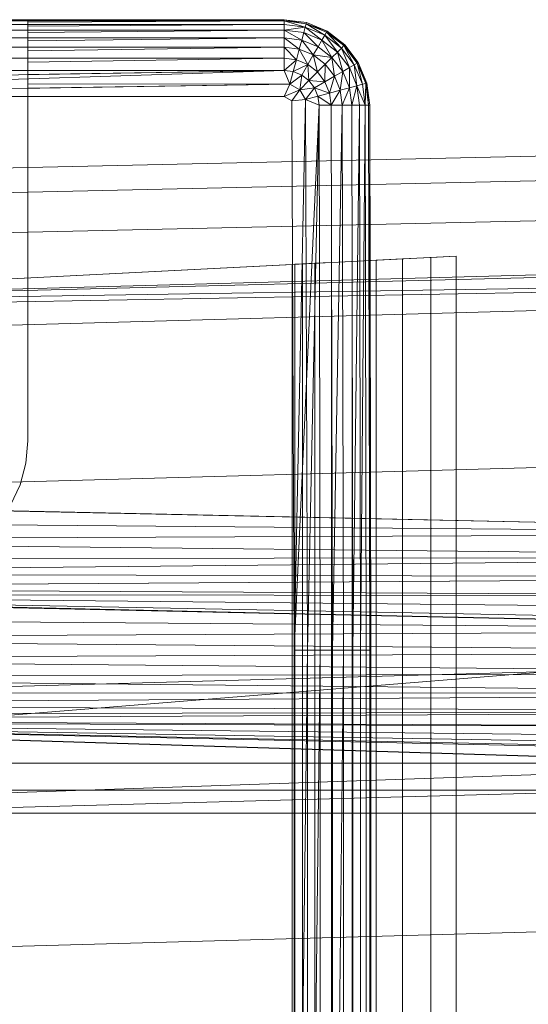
# Model space of a CAD drawing. Header units: metres. Extents: x 397.7 to 427.5, y 12.5 to 28.4.
# Tile 51 of 79: x 407.6576 to 407.7447, y 26.3455 to 26.5142. Entities that reach past the tile are written whole.
import ezdxf

# ---------------------------------------------------------------- set-up
doc = ezdxf.new("R2010")
doc.units = ezdxf.units.M
doc.layers.add('A-DETL-____-MBND', color=7, linetype='Continuous', lineweight=18)

# ---------------------------------------------------------------- blocks, each defined once
blk = doc.blocks.new('Family - Inodor P4-153813-07_CLI_AIGUA_P4')
at = {"layer": 'A-DETL-____-MBND', "color": 253, "true_color": 0xaaaaaa}
for p, q in [((0.01521, 0.40291), (0.15024, 0.40291)), ((0.01521, 0.40291), (0.15024, 0.40291)), ((0.01521, 0.40291), (0.15024, 0.40291)), ((0.15024, 0.40291), (0.01521, 0.40291)), ((0.15024, 0.40271), (0.01521, 0.40271)), ((0.15024, 0.40211), (0.01521, 0.40211)), ((0.10628, 0.4029), (0.04768, 0.4029)), ((0.10628, 0.40284), (0.15024, 0.40291)), ((0.15024, 0.40291), (0.10628, 0.40284)), ((0.10628, 0.40284), (0.10628, 0.4029)), ((0.10628, 0.40284), (0.10628, 0.40271)), ((0.15024, 0.40271), (0.10628, 0.40271)), ((0.10628, 0.40271), (0.15024, 0.40271)), ((0.10628, 0.40271), (0.10628, 0.40251)), ((0.15024, 0.40271), (0.10628, 0.40251)), ((0.15024, 0.40271), (0.10628, 0.40251)), ((0.10628, 0.40251), (0.10628, 0.40211)), ((0.15024, 0.40211), (0.10628, 0.40211)), ((0.10628, 0.40211), (0.15024, 0.40211)), ((0.10628, 0.40211), (0.10628, 0.40179)), ((0.15024, 0.40211), (0.10628, 0.40179)), ((0.15024, 0.40211), (0.10628, 0.40179)), ((0.10628, 0.40179), (0.10628, 0.40114)), ((0.15024, 0.40291), (0.15024, 0.40271)), ((0.15024, 0.40291), (0.15403, 0.40241)), ((0.15024, 0.40291), (0.15403, 0.40241)), ((0.15024, 0.40291), (0.15403, 0.40241)), ((0.15024, 0.40291), (0.15024, 0.40271)), ((0.15398, 0.40221), (0.15024, 0.40291)), ((0.15024, 0.40271), (0.15024, 0.40291)), ((0.15403, 0.40241), (0.15024, 0.40291)), ((0.15398, 0.40221), (0.15024, 0.40291)), ((0.15398, 0.40221), (0.15024, 0.40271)), ((0.15024, 0.40271), (0.15024, 0.40211)), ((0.15398, 0.40221), (0.15024, 0.40271)), ((0.15398, 0.40221), (0.15024, 0.40271)), ((0.15382, 0.40164), (0.15024, 0.40271)), ((0.15024, 0.40271), (0.15024, 0.40211)), ((0.15382, 0.40164), (0.15024, 0.40271)), ((0.15024, 0.40211), (0.15024, 0.40271)), ((0.15382, 0.40164), (0.15024, 0.40211)), ((0.15024, 0.40114), (0.15024, 0.40211)), ((0.15382, 0.40164), (0.15024, 0.40211)), ((0.15382, 0.40164), (0.15024, 0.40211)), ((0.15024, 0.40114), (0.15024, 0.40211)), ((0.15024, 0.40211), (0.15024, 0.40114)), ((0.15382, 0.40164), (0.15024, 0.40114)), ((0.15024, 0.40114), (0.15382, 0.40164)), ((0.15382, 0.40164), (0.15357, 0.4007)), ((0.15357, 0.4007), (0.15382, 0.40164)), ((0.15357, 0.4007), (0.15382, 0.40164)), ((0.15398, 0.40221), (0.15382, 0.40164)), ((0.15398, 0.40221), (0.15382, 0.40164)), ((0.15382, 0.40164), (0.15398, 0.40221)), ((0.15716, 0.40025), (0.15382, 0.40164)), ((0.15716, 0.40025), (0.15382, 0.40164)), ((0.15668, 0.39941), (0.15382, 0.40164)), ((0.15716, 0.40025), (0.15382, 0.40164)), ((0.15668, 0.39941), (0.15382, 0.40164)), ((0.15403, 0.40241), (0.15398, 0.40221)), ((0.15403, 0.40241), (0.15398, 0.40221)), ((0.15398, 0.40221), (0.15403, 0.40241)), ((0.15746, 0.40077), (0.15398, 0.40221)), ((0.15756, 0.40094), (0.15398, 0.40221)), ((0.15716, 0.40025), (0.15398, 0.40221)), ((0.15756, 0.40094), (0.15398, 0.40221)), ((0.15746, 0.40077), (0.15398, 0.40221)), ((0.15746, 0.40077), (0.15398, 0.40221)), ((0.15716, 0.40025), (0.15398, 0.40221)), ((0.15403, 0.40241), (0.15756, 0.40094)), ((0.15403, 0.40241), (0.15756, 0.40094)), ((0.15403, 0.40241), (0.15756, 0.40094)), ((0.15756, 0.40094), (0.15403, 0.40241)), ((0.15024, 0.40114), (0.01521, 0.40114)), ((0.15024, 0.40114), (0.10628, 0.40114)), ((0.10628, 0.40114), (0.15024, 0.40114)), ((0.10628, 0.40114), (0.10628, 0.40071)), ((0.15024, 0.40114), (0.10628, 0.40071)), ((0.15024, 0.40114), (0.10628, 0.40071)), ((0.10628, 0.40071), (0.10628, 0.39982)), ((0.15357, 0.4007), (0.15024, 0.40114)), ((0.15024, 0.40114), (0.15024, 0.39982)), ((0.15357, 0.4007), (0.15024, 0.40114)), ((0.15357, 0.4007), (0.15024, 0.40114)), ((0.15323, 0.39942), (0.15024, 0.40114)), ((0.15024, 0.40114), (0.15024, 0.39982)), ((0.15323, 0.39942), (0.15024, 0.40114)), ((0.15024, 0.39982), (0.15024, 0.40114)), ((0.15357, 0.4007), (0.15323, 0.39942)), ((0.15357, 0.4007), (0.15323, 0.39942)), ((0.15323, 0.39942), (0.15357, 0.4007)), ((0.15668, 0.39941), (0.15357, 0.4007)), ((0.15668, 0.39941), (0.15357, 0.4007)), ((0.15602, 0.39827), (0.15357, 0.4007)), ((0.15668, 0.39941), (0.15357, 0.4007)), ((0.15602, 0.39827), (0.15357, 0.4007)), ((0.15716, 0.40025), (0.15668, 0.39941)), ((0.15716, 0.40025), (0.15668, 0.39941)), ((0.15668, 0.39941), (0.15716, 0.40025)), ((0.15746, 0.40077), (0.15716, 0.40025)), ((0.15746, 0.40077), (0.15716, 0.40025)), ((0.15716, 0.40025), (0.15746, 0.40077)), ((0.16003, 0.39805), (0.15716, 0.40025)), ((0.16003, 0.39805), (0.15716, 0.40025)), ((0.15935, 0.39736), (0.15716, 0.40025)), ((0.16003, 0.39805), (0.15716, 0.40025)), ((0.15935, 0.39736), (0.15716, 0.40025)), ((0.15756, 0.40094), (0.15746, 0.40077)), ((0.15756, 0.40094), (0.15746, 0.40077)), ((0.15746, 0.40077), (0.15756, 0.40094)), ((0.16045, 0.39847), (0.15746, 0.40077)), ((0.1606, 0.39862), (0.15746, 0.40077)), ((0.16003, 0.39805), (0.15746, 0.40077)), ((0.1606, 0.39862), (0.15746, 0.40077)), ((0.16045, 0.39847), (0.15746, 0.40077)), ((0.16045, 0.39847), (0.15746, 0.40077)), ((0.16003, 0.39805), (0.15746, 0.40077)), ((0.15756, 0.40094), (0.1606, 0.39862)), ((0.15756, 0.40094), (0.1606, 0.39862)), ((0.15756, 0.40094), (0.1606, 0.39862)), ((0.1606, 0.39862), (0.15756, 0.40094)), ((0.15024, 0.39982), (0.01521, 0.39982)), ((0.15024, 0.39819), (0.01521, 0.39819)), ((0.15024, 0.39982), (0.10628, 0.39982)), ((0.10628, 0.39982), (0.15024, 0.39982)), ((0.10628, 0.39982), (0.10628, 0.39929)), ((0.15024, 0.39982), (0.10628, 0.39929)), ((0.15024, 0.39982), (0.10628, 0.39929)), ((0.10628, 0.39929), (0.10628, 0.39819)), ((0.15024, 0.39819), (0.10628, 0.39819)), ((0.10628, 0.39819), (0.15024, 0.39819)), ((0.10628, 0.39819), (0.10628, 0.39758)), ((0.15024, 0.39819), (0.10628, 0.39758)), ((0.15024, 0.39819), (0.10628, 0.39758)), ((0.15323, 0.39942), (0.15024, 0.39982)), ((0.15024, 0.39982), (0.15024, 0.39819)), ((0.15323, 0.39942), (0.15024, 0.39982)), ((0.15323, 0.39942), (0.15024, 0.39982)), ((0.15281, 0.39785), (0.15024, 0.39982)), ((0.15024, 0.39982), (0.15024, 0.39819)), ((0.15281, 0.39785), (0.15024, 0.39982)), ((0.15024, 0.39819), (0.15024, 0.39982)), ((0.15281, 0.39785), (0.15024, 0.39819)), ((0.15024, 0.39819), (0.15024, 0.39631)), ((0.15281, 0.39785), (0.15024, 0.39819)), ((0.15281, 0.39785), (0.15024, 0.39819)), ((0.15232, 0.39603), (0.15024, 0.39819)), ((0.15024, 0.39819), (0.15024, 0.39631)), ((0.15232, 0.39603), (0.15024, 0.39819)), ((0.15024, 0.39631), (0.15024, 0.39819)), ((0.15323, 0.39942), (0.15281, 0.39785)), ((0.15323, 0.39942), (0.15281, 0.39785)), ((0.15281, 0.39785), (0.15323, 0.39942)), ((0.15602, 0.39827), (0.15323, 0.39942)), ((0.15602, 0.39827), (0.15323, 0.39942)), ((0.15602, 0.39827), (0.15323, 0.39942)), ((0.1552, 0.39686), (0.15323, 0.39942)), ((0.1552, 0.39686), (0.15323, 0.39942)), ((0.15602, 0.39827), (0.1552, 0.39686)), ((0.15602, 0.39827), (0.1552, 0.39686)), ((0.1552, 0.39686), (0.15602, 0.39827)), ((0.15668, 0.39941), (0.15602, 0.39827)), ((0.15668, 0.39941), (0.15602, 0.39827)), ((0.15602, 0.39827), (0.15668, 0.39941)), ((0.15841, 0.39643), (0.15602, 0.39827)), ((0.15841, 0.39643), (0.15602, 0.39827)), ((0.15841, 0.39643), (0.15602, 0.39827)), ((0.15935, 0.39736), (0.15668, 0.39941)), ((0.15935, 0.39736), (0.15668, 0.39941)), ((0.15841, 0.39643), (0.15668, 0.39941)), ((0.15935, 0.39736), (0.15668, 0.39941)), ((0.15841, 0.39643), (0.15668, 0.39941)), ((0.16045, 0.39847), (0.16003, 0.39805)), ((0.16045, 0.39847), (0.16003, 0.39805)), ((0.16003, 0.39805), (0.16045, 0.39847)), ((0.1606, 0.39862), (0.16045, 0.39847)), ((0.1606, 0.39862), (0.16045, 0.39847)), ((0.16045, 0.39847), (0.1606, 0.39862)), ((0.16275, 0.39548), (0.16045, 0.39847)), ((0.16275, 0.39548), (0.16045, 0.39847)), ((0.16223, 0.39518), (0.16045, 0.39847)), ((0.16275, 0.39548), (0.16045, 0.39847)), ((0.16223, 0.39518), (0.16045, 0.39847)), ((0.1606, 0.39862), (0.16292, 0.39558)), ((0.1606, 0.39862), (0.16292, 0.39558)), ((0.1606, 0.39862), (0.16292, 0.39558)), ((0.16275, 0.39548), (0.1606, 0.39862)), ((0.16292, 0.39558), (0.1606, 0.39862)), ((0.16275, 0.39548), (0.1606, 0.39862)), ((0.10628, 0.39758), (0.10628, 0.39631)), ((0.15281, 0.39785), (0.15232, 0.39603)), ((0.15281, 0.39785), (0.15232, 0.39603)), ((0.15232, 0.39603), (0.15281, 0.39785)), ((0.1552, 0.39686), (0.15281, 0.39785)), ((0.1552, 0.39686), (0.15281, 0.39785)), ((0.1552, 0.39686), (0.15281, 0.39785)), ((0.15426, 0.39523), (0.15281, 0.39785)), ((0.15426, 0.39523), (0.15281, 0.39785)), ((0.1552, 0.39686), (0.15426, 0.39523)), ((0.1552, 0.39686), (0.15426, 0.39523)), ((0.15426, 0.39523), (0.1552, 0.39686)), ((0.15726, 0.39528), (0.1552, 0.39686)), ((0.15841, 0.39643), (0.1552, 0.39686)), ((0.15841, 0.39643), (0.1552, 0.39686)), ((0.15726, 0.39528), (0.1552, 0.39686)), ((0.15726, 0.39528), (0.1552, 0.39686)), ((0.15593, 0.39395), (0.1552, 0.39686)), ((0.15593, 0.39395), (0.1552, 0.39686)), ((0.15935, 0.39736), (0.15841, 0.39643)), ((0.15935, 0.39736), (0.15841, 0.39643)), ((0.15841, 0.39643), (0.15935, 0.39736)), ((0.16003, 0.39805), (0.15935, 0.39736)), ((0.16003, 0.39805), (0.15935, 0.39736)), ((0.15935, 0.39736), (0.16003, 0.39805)), ((0.16139, 0.3947), (0.15935, 0.39736)), ((0.16139, 0.3947), (0.15935, 0.39736)), ((0.16025, 0.39404), (0.15935, 0.39736)), ((0.16139, 0.3947), (0.15935, 0.39736)), ((0.16025, 0.39404), (0.15935, 0.39736)), ((0.16223, 0.39518), (0.16003, 0.39805)), ((0.16223, 0.39518), (0.16003, 0.39805)), ((0.16139, 0.3947), (0.16003, 0.39805)), ((0.16223, 0.39518), (0.16003, 0.39805)), ((0.16139, 0.3947), (0.16003, 0.39805)), ((0.15024, 0.39631), (0.01521, 0.39631)), ((0.15024, 0.39631), (0.10628, 0.39631)), ((0.10628, 0.39631), (0.15024, 0.39631)), ((0.10628, 0.39631), (0.10628, 0.39563)), ((0.15024, 0.39631), (0.10628, 0.39563)), ((0.15024, 0.39631), (0.10628, 0.39563)), ((0.10628, 0.39563), (0.10628, 0.39423)), ((0.15232, 0.39603), (0.15024, 0.39631)), ((0.15024, 0.39423), (0.15024, 0.39631)), ((0.15232, 0.39603), (0.15024, 0.39631)), ((0.15232, 0.39603), (0.15024, 0.39631)), ((0.15024, 0.39423), (0.15024, 0.39631)), ((0.15024, 0.39631), (0.15024, 0.39423)), ((0.15232, 0.39603), (0.15024, 0.39423)), ((0.15024, 0.39423), (0.15232, 0.39603)), ((0.15178, 0.39402), (0.15232, 0.39603)), ((0.15178, 0.39402), (0.15232, 0.39603)), ((0.15178, 0.39402), (0.15232, 0.39603)), ((0.15426, 0.39523), (0.15178, 0.39402)), ((0.15178, 0.39402), (0.15426, 0.39523)), ((0.15426, 0.39523), (0.15232, 0.39603)), ((0.15426, 0.39523), (0.15232, 0.39603)), ((0.15426, 0.39523), (0.15232, 0.39603)), ((0.15426, 0.39523), (0.15322, 0.39343)), ((0.15322, 0.39343), (0.15426, 0.39523)), ((0.15322, 0.39343), (0.15426, 0.39523)), ((0.15593, 0.39395), (0.15426, 0.39523)), ((0.15593, 0.39395), (0.15426, 0.39523)), ((0.15593, 0.39395), (0.15426, 0.39523)), ((0.15446, 0.39248), (0.15426, 0.39523)), ((0.15446, 0.39248), (0.15426, 0.39523)), ((0.15726, 0.39528), (0.15593, 0.39395)), ((0.15726, 0.39528), (0.15593, 0.39395)), ((0.15593, 0.39395), (0.15726, 0.39528)), ((0.15721, 0.39228), (0.15726, 0.39528)), ((0.15721, 0.39228), (0.15726, 0.39528)), ((0.15841, 0.39643), (0.15726, 0.39528)), ((0.15841, 0.39643), (0.15726, 0.39528)), ((0.15726, 0.39528), (0.15841, 0.39643)), ((0.15884, 0.39322), (0.15726, 0.39528)), ((0.15884, 0.39322), (0.15726, 0.39528)), ((0.15884, 0.39322), (0.15726, 0.39528)), ((0.16025, 0.39404), (0.15841, 0.39643)), ((0.16025, 0.39404), (0.15841, 0.39643)), ((0.15884, 0.39322), (0.15841, 0.39643)), ((0.16025, 0.39404), (0.15841, 0.39643)), ((0.15884, 0.39322), (0.15841, 0.39643)), ((0.16223, 0.39518), (0.16139, 0.3947)), ((0.16223, 0.39518), (0.16139, 0.3947)), ((0.16139, 0.3947), (0.16223, 0.39518)), ((0.16275, 0.39548), (0.16223, 0.39518)), ((0.16275, 0.39548), (0.16223, 0.39518)), ((0.16223, 0.39518), (0.16275, 0.39548)), ((0.16362, 0.39184), (0.16223, 0.39518)), ((0.16362, 0.39184), (0.16223, 0.39518)), ((0.16268, 0.39159), (0.16223, 0.39518)), ((0.16362, 0.39184), (0.16223, 0.39518)), ((0.16268, 0.39159), (0.16223, 0.39518)), ((0.16292, 0.39558), (0.16275, 0.39548)), ((0.16292, 0.39558), (0.16275, 0.39548)), ((0.16275, 0.39548), (0.16292, 0.39558)), ((0.16419, 0.392), (0.16275, 0.39548)), ((0.16419, 0.392), (0.16275, 0.39548)), ((0.16362, 0.39184), (0.16275, 0.39548)), ((0.16419, 0.392), (0.16275, 0.39548)), ((0.16362, 0.39184), (0.16275, 0.39548)), ((0.16292, 0.39558), (0.16439, 0.39205)), ((0.16292, 0.39558), (0.16439, 0.39205)), ((0.16292, 0.39558), (0.16439, 0.39205)), ((0.16419, 0.392), (0.16292, 0.39558)), ((0.16439, 0.39205), (0.16292, 0.39558)), ((0.16419, 0.392), (0.16292, 0.39558)), ((0.15024, 0.39423), (0.01521, 0.39423)), ((0.15024, 0.39423), (0.01521, 0.39201)), ((0.15024, 0.39423), (0.01521, 0.38973)), ((0.15024, 0.39423), (0.10628, 0.39423)), ((0.10628, 0.39423), (0.15024, 0.39423)), ((0.10628, 0.39423), (0.10628, 0.3935)), ((0.15024, 0.39423), (0.10628, 0.3935)), ((0.15024, 0.39423), (0.10628, 0.3935)), ((0.10628, 0.3935), (0.10628, 0.39192)), ((0.15178, 0.39402), (0.15024, 0.39423)), ((0.15121, 0.39188), (0.15024, 0.39423)), ((0.15178, 0.39402), (0.15024, 0.39423)), ((0.15178, 0.39402), (0.15024, 0.39423)), ((0.15121, 0.39188), (0.15024, 0.39423)), ((0.15024, 0.39423), (0.15121, 0.39188)), ((0.15178, 0.39402), (0.15121, 0.39188)), ((0.15178, 0.39402), (0.15121, 0.39188)), ((0.15121, 0.39188), (0.15178, 0.39402)), ((0.15322, 0.39343), (0.15121, 0.39188)), ((0.15322, 0.39343), (0.15121, 0.39188)), ((0.15121, 0.39188), (0.15322, 0.39343)), ((0.15322, 0.39343), (0.15178, 0.39402)), ((0.15322, 0.39343), (0.15178, 0.39402)), ((0.15322, 0.39343), (0.15178, 0.39402)), ((0.15289, 0.39091), (0.15322, 0.39343)), ((0.15289, 0.39091), (0.15322, 0.39343)), ((0.15289, 0.39091), (0.15322, 0.39343)), ((0.15446, 0.39248), (0.15322, 0.39343)), ((0.15446, 0.39248), (0.15322, 0.39343)), ((0.15446, 0.39248), (0.15322, 0.39343)), ((0.15593, 0.39395), (0.15446, 0.39248)), ((0.15593, 0.39395), (0.15446, 0.39248)), ((0.15446, 0.39248), (0.15593, 0.39395)), ((0.15721, 0.39228), (0.15593, 0.39395)), ((0.15721, 0.39228), (0.15593, 0.39395)), ((0.15721, 0.39228), (0.15593, 0.39395)), ((0.15884, 0.39322), (0.15721, 0.39228)), ((0.15884, 0.39322), (0.15721, 0.39228)), ((0.15721, 0.39228), (0.15884, 0.39322)), ((0.15801, 0.39034), (0.15884, 0.39322)), ((0.15801, 0.39034), (0.15884, 0.39322)), ((0.16025, 0.39404), (0.15884, 0.39322)), ((0.16025, 0.39404), (0.15884, 0.39322)), ((0.15884, 0.39322), (0.16025, 0.39404)), ((0.15983, 0.39083), (0.15884, 0.39322)), ((0.15983, 0.39083), (0.15884, 0.39322)), ((0.15983, 0.39083), (0.15884, 0.39322)), ((0.15983, 0.39083), (0.16025, 0.39404)), ((0.15983, 0.39083), (0.16025, 0.39404)), ((0.16139, 0.3947), (0.16025, 0.39404)), ((0.16139, 0.3947), (0.16025, 0.39404)), ((0.16025, 0.39404), (0.16139, 0.3947)), ((0.1614, 0.39125), (0.16025, 0.39404)), ((0.1614, 0.39125), (0.16025, 0.39404)), ((0.1614, 0.39125), (0.16025, 0.39404)), ((0.16268, 0.39159), (0.16139, 0.3947)), ((0.16268, 0.39159), (0.16139, 0.3947)), ((0.1614, 0.39125), (0.16139, 0.3947)), ((0.16268, 0.39159), (0.16139, 0.3947)), ((0.1614, 0.39125), (0.16139, 0.3947)), ((0.15121, 0.39188), (0.01521, 0.38973)), ((0.15121, 0.39188), (0.10628, 0.39192)), ((0.10628, 0.39192), (0.15121, 0.39188)), ((0.10628, 0.39192), (0.10628, 0.39117)), ((0.15121, 0.39188), (0.10628, 0.39117)), ((0.15121, 0.39188), (0.10628, 0.39117)), ((0.15024, 0.38973), (0.15121, 0.39188)), ((0.15121, 0.39188), (0.15024, 0.38973)), ((0.15024, 0.38973), (0.15121, 0.39188)), ((0.15289, 0.39091), (0.15121, 0.39188)), ((0.15289, 0.39091), (0.15121, 0.39188)), ((0.15446, 0.39248), (0.15289, 0.39091)), ((0.15446, 0.39248), (0.15289, 0.39091)), ((0.15289, 0.39091), (0.15446, 0.39248)), ((0.15541, 0.39124), (0.15446, 0.39248)), ((0.15721, 0.39228), (0.15446, 0.39248)), ((0.15721, 0.39228), (0.15446, 0.39248)), ((0.15541, 0.39124), (0.15446, 0.39248)), ((0.15541, 0.39124), (0.15446, 0.39248)), ((0.15721, 0.39228), (0.15541, 0.39124)), ((0.15721, 0.39228), (0.15541, 0.39124)), ((0.15541, 0.39124), (0.15721, 0.39228)), ((0.15801, 0.39034), (0.15721, 0.39228)), ((0.15801, 0.39034), (0.15721, 0.39228)), ((0.15801, 0.39034), (0.15721, 0.39228)), ((0.16268, 0.39159), (0.1614, 0.39125)), ((0.16268, 0.39159), (0.1614, 0.39125)), ((0.1614, 0.39125), (0.16268, 0.39159)), ((0.1618, 0.38826), (0.16268, 0.39159)), ((0.1618, 0.38826), (0.16268, 0.39159)), ((0.16362, 0.39184), (0.16268, 0.39159)), ((0.16362, 0.39184), (0.16268, 0.39159)), ((0.16268, 0.39159), (0.16362, 0.39184)), ((0.16268, 0.39159), (0.16312, 0.38826)), ((0.16409, 0.38826), (0.16268, 0.39159)), ((0.16312, 0.38826), (0.16268, 0.39159)), ((0.16409, 0.38826), (0.16268, 0.39159)), ((0.16312, 0.38826), (0.16268, 0.39159)), ((0.16419, 0.392), (0.16362, 0.39184)), ((0.16419, 0.392), (0.16362, 0.39184)), ((0.16362, 0.39184), (0.16419, 0.392)), ((0.16409, 0.38826), (0.16362, 0.39184)), ((0.16409, 0.38826), (0.16362, 0.39184)), ((0.16409, 0.38826), (0.16362, 0.39184)), ((0.16409, 0.38826), (0.16419, 0.392)), ((0.16409, 0.38826), (0.16419, 0.392)), ((0.16439, 0.39205), (0.16419, 0.392)), ((0.16439, 0.39205), (0.16419, 0.392)), ((0.16419, 0.392), (0.16439, 0.39205)), ((0.16469, 0.38826), (0.16419, 0.392)), ((0.16469, 0.38826), (0.16419, 0.392)), ((0.16469, 0.38826), (0.16419, 0.392)), ((0.16439, 0.39205), (0.16489, 0.38826)), ((0.16439, 0.39205), (0.16489, 0.38826)), ((0.16439, 0.39205), (0.16489, 0.38826)), ((0.16469, 0.38826), (0.16439, 0.39205)), ((0.16489, 0.38826), (0.16439, 0.39205)), ((0.16469, 0.38826), (0.16439, 0.39205)), ((0.10628, 0.39117), (0.10628, 0.38973)), ((0.15289, 0.39091), (0.15024, 0.38973)), ((0.15024, 0.38973), (0.15289, 0.39091)), ((0.15289, 0.39091), (0.15151, 0.38899)), ((0.15151, 0.38899), (0.15289, 0.39091)), ((0.15151, 0.38899), (0.15289, 0.39091)), ((0.15541, 0.39124), (0.15289, 0.39091)), ((0.15541, 0.39124), (0.15289, 0.39091)), ((0.15289, 0.39091), (0.15541, 0.39124)), ((0.15386, 0.38923), (0.15289, 0.39091)), ((0.15386, 0.38923), (0.15289, 0.39091)), ((0.15386, 0.38923), (0.15289, 0.39091)), ((0.15541, 0.39124), (0.15386, 0.38923)), ((0.15386, 0.38923), (0.15541, 0.39124)), ((0.15386, 0.38923), (0.15541, 0.39124)), ((0.156, 0.3898), (0.15386, 0.38923)), ((0.156, 0.3898), (0.15386, 0.38923)), ((0.15386, 0.38923), (0.156, 0.3898)), ((0.156, 0.3898), (0.15541, 0.39124)), ((0.15801, 0.39034), (0.15541, 0.39124)), ((0.15801, 0.39034), (0.15541, 0.39124)), ((0.156, 0.3898), (0.15541, 0.39124)), ((0.156, 0.3898), (0.15541, 0.39124)), ((0.15801, 0.39034), (0.156, 0.3898)), ((0.15801, 0.39034), (0.156, 0.3898)), ((0.156, 0.3898), (0.15801, 0.39034)), ((0.156, 0.3898), (0.15621, 0.38826)), ((0.15829, 0.38826), (0.156, 0.3898)), ((0.15621, 0.38826), (0.156, 0.3898)), ((0.15829, 0.38826), (0.156, 0.3898)), ((0.15621, 0.38826), (0.156, 0.3898)), ((0.15983, 0.39083), (0.15801, 0.39034)), ((0.15983, 0.39083), (0.15801, 0.39034)), ((0.15801, 0.39034), (0.15983, 0.39083)), ((0.15829, 0.38826), (0.15801, 0.39034)), ((0.15829, 0.38826), (0.15801, 0.39034)), ((0.15829, 0.38826), (0.15801, 0.39034)), ((0.15829, 0.38826), (0.15983, 0.39083)), ((0.15829, 0.38826), (0.15983, 0.39083)), ((0.1614, 0.39125), (0.15983, 0.39083)), ((0.1614, 0.39125), (0.15983, 0.39083)), ((0.15983, 0.39083), (0.1614, 0.39125)), ((0.16017, 0.38826), (0.15983, 0.39083)), ((0.16017, 0.38826), (0.15983, 0.39083)), ((0.16017, 0.38826), (0.15983, 0.39083)), ((0.16017, 0.38826), (0.1614, 0.39125)), ((0.16017, 0.38826), (0.1614, 0.39125)), ((0.1618, 0.38826), (0.1614, 0.39125)), ((0.1618, 0.38826), (0.1614, 0.39125)), ((0.1618, 0.38826), (0.1614, 0.39125)), ((0.15024, 0.38973), (0.01521, 0.38973)), ((0.15024, 0.38973), (0.10628, 0.38973)), ((0.10628, 0.38973), (0.15024, 0.38973)), ((0.10628, 0.38973), (0.10628, 0.38949)), ((0.10628, 0.38949), (0.10628, 0.35922)), ((0.15151, 0.38899), (0.15024, 0.38973)), ((0.15151, 0.38899), (0.15024, 0.38973)), ((0.15024, 0.38973), (0.15151, 0.38899)), ((0.15386, 0.38923), (0.15151, 0.38899)), ((0.15386, 0.38923), (0.15151, 0.38899)), ((0.15386, 0.38923), (0.15151, 0.38899)), ((0.15191, 0.29485), (0.15151, 0.38899)), ((0.15151, 0.38899), (0.15191, 0.29485)), ((0.15191, 0.29485), (0.15151, 0.38899)), ((0.15386, 0.38923), (0.15191, 0.29485)), ((0.15191, 0.29485), (0.15386, 0.38923)), ((0.15621, 0.38826), (0.15191, 0.29485)), ((0.15621, 0.38826), (0.15386, 0.38923)), ((0.15621, 0.38826), (0.15386, 0.38923)), ((0.15621, 0.38826), (0.15386, 0.38923)), ((0.15419, 0.29485), (0.15386, 0.38923)), ((0.15419, 0.29485), (0.15386, 0.38923)), ((0.15621, 0.38826), (0.15419, 0.29485)), ((0.15621, 0.38826), (0.15419, 0.29485)), ((0.15419, 0.29485), (0.15621, 0.38826)), ((0.15829, 0.38826), (0.15621, 0.38826)), ((0.15641, 0.29485), (0.15621, 0.38826)), ((0.15829, 0.38826), (0.15621, 0.38826)), ((0.15829, 0.38826), (0.15621, 0.38826)), ((0.15641, 0.29485), (0.15621, 0.38826)), ((0.15641, 0.29485), (0.15621, 0.38826)), ((0.16017, 0.38826), (0.15829, 0.38826)), ((0.15849, 0.29485), (0.15829, 0.38826)), ((0.16017, 0.38826), (0.15829, 0.38826)), ((0.15829, 0.38826), (0.15849, 0.29485)), ((0.16017, 0.38826), (0.15829, 0.38826)), ((0.15849, 0.29485), (0.15829, 0.38826)), ((0.16017, 0.38826), (0.15849, 0.29485)), ((0.15849, 0.29485), (0.16017, 0.38826)), ((0.1618, 0.38826), (0.16017, 0.38826)), ((0.16037, 0.29485), (0.16017, 0.38826)), ((0.1618, 0.38826), (0.16017, 0.38826)), ((0.1618, 0.38826), (0.16017, 0.38826)), ((0.16037, 0.29485), (0.16017, 0.38826)), ((0.16037, 0.29485), (0.16017, 0.38826)), ((0.16312, 0.38826), (0.1618, 0.38826)), ((0.162, 0.29485), (0.1618, 0.38826)), ((0.16312, 0.38826), (0.1618, 0.38826)), ((0.1618, 0.38826), (0.162, 0.29485)), ((0.16312, 0.38826), (0.1618, 0.38826)), ((0.162, 0.29485), (0.1618, 0.38826)), ((0.16312, 0.38826), (0.162, 0.29485)), ((0.162, 0.29485), (0.16312, 0.38826)), ((0.16409, 0.38826), (0.16312, 0.38826)), ((0.16332, 0.29485), (0.16312, 0.38826)), ((0.16409, 0.38826), (0.16312, 0.38826)), ((0.16409, 0.38826), (0.16312, 0.38826)), ((0.16332, 0.29485), (0.16312, 0.38826)), ((0.16332, 0.29485), (0.16312, 0.38826)), ((0.16409, 0.38826), (0.16332, 0.29485)), ((0.16332, 0.29485), (0.16409, 0.38826)), ((0.16469, 0.38826), (0.16409, 0.38826)), ((0.16429, 0.29485), (0.16409, 0.38826)), ((0.16469, 0.38826), (0.16409, 0.38826)), ((0.16469, 0.38826), (0.16409, 0.38826)), ((0.16429, 0.29485), (0.16409, 0.38826)), ((0.16429, 0.29485), (0.16409, 0.38826)), ((0.16489, 0.38826), (0.16469, 0.38826)), ((0.16489, 0.29485), (0.16469, 0.38826)), ((0.16489, 0.38826), (0.16469, 0.38826)), ((0.16469, 0.38826), (0.16489, 0.29485)), ((0.16489, 0.38826), (0.16469, 0.38826)), ((0.16489, 0.29485), (0.16469, 0.38826)), ((0.16489, 0.38826), (0.16509, 0.29485)), ((0.16489, 0.38826), (0.16489, 0.01465)), ((0.16489, 0.38826), (0.16489, 0.01465)), ((0.16489, 0.38826), (0.16489, 0.29485)), ((0.16509, 0.29485), (0.16489, 0.38826)), ((0.16489, 0.29485), (0.16489, 0.38826)), ((0.31954, 0.38234), (0, 0.37522)), ((0.31954, 0.38234), (0, 0.37522)), ((0.31971, 0.37812), (0.00022, 0.371)), ((0.31971, 0.37812), (0.00022, 0.371)), ((0.31998, 0.37128), (0.00056, 0.36417)), ((0.31998, 0.37128), (0.00056, 0.36417)), ((0.00127, 0.35389), (0.51095, 0.36797)), ((0.51095, 0.36678), (0.00127, 0.35389)), ((0.51095, 0.36184), (0.00127, 0.35389)), ((0.51095, 0.36184), (0.00127, 0.35271)), ((0.51095, 0.36184), (0.00127, 0.34776)), ((0.01521, 0.35403), (0.17966, 0.3624)), ((0.15334, 0.36106), (0.15205, 0.361)), ((0.15546, 0.36117), (0.15334, 0.36106)), ((0.15334, 0.36106), (0.15334, 0.04361)), ((0.15833, 0.36132), (0.15546, 0.36117)), ((0.15546, 0.36117), (0.15546, 0.04351)), ((0.16188, 0.3615), (0.15833, 0.36132)), ((0.15833, 0.36132), (0.15833, 0.04336)), ((0.16188, 0.3615), (0.16187, 0.04318)), ((0.16598, 0.36171), (0.16188, 0.3615)), ((0.17052, 0.36194), (0.16598, 0.36171)), ((0.16598, 0.36171), (0.16598, 0.04297)), ((0.17536, 0.36218), (0.17052, 0.36194)), ((0.17052, 0.36194), (0.17052, 0.04274)), ((0.17966, 0.3624), (0.17536, 0.36218)), ((0.17536, 0.36218), (0.17536, 0.04249)), ((0.17966, 0.04228), (0.17966, 0.3624)), ((0.15161, 0.36098), (0.01521, 0.35403)), ((0.15205, 0.361), (0.15161, 0.36098)), ((0.15161, 0.36098), (0.15161, 0.0437)), ((0.15205, 0.361), (0.15205, 0.04368)), ((0.10628, 0.35922), (0.10628, 0.35813)), ((0.10628, 0.35813), (0.10628, 0.33073)), ((0.51095, 0.33495), (0.00127, 0.32087)), ((0.10595, 0.32692), (0.10628, 0.33073)), ((0.10496, 0.32322), (0.10595, 0.32692)), ((0.10334, 0.31974), (0.10496, 0.32322)), ((0.28182, 0.31489), (0.00127, 0.32102)), ((0.00192, 0.32088), (0.28182, 0.31489)), ((0.28182, 0.31489), (0.00192, 0.32088)), ((0.28182, 0.31489), (0.00192, 0.31713)), ((0.28182, 0.31489), (0.00192, 0.31713)), ((0.28182, 0.31489), (0.00192, 0.31371)), ((0.00192, 0.31371), (0.28182, 0.31489)), ((0.28181, 0.31079), (0.00192, 0.31371)), ((0.28181, 0.31079), (0.00192, 0.31371)), ((0.28181, 0.31079), (0.00192, 0.31043)), ((0.00192, 0.30799), (0.28181, 0.31079)), ((0.00192, 0.31043), (0.28181, 0.31079)), ((0.00192, 0.30799), (0.28181, 0.31079)), ((0.28181, 0.30737), (0.00192, 0.30799)), ((0.28181, 0.30737), (0.00192, 0.30799)), ((0.28181, 0.30737), (0.00192, 0.30554)), ((0.00192, 0.30554), (0.28181, 0.30737)), ((0.28181, 0.30409), (0.00192, 0.30554)), ((0.28181, 0.30409), (0.00192, 0.30554)), ((0.28176, 0.29829), (0.00127, 0.30443)), ((0.00187, 0.30429), (0.28176, 0.29829)), ((0.28176, 0.29829), (0.00187, 0.30429)), ((0.28181, 0.30409), (0.00192, 0.30454)), ((0.28181, 0.30409), (0.00192, 0.30454)), ((0.28181, 0.30165), (0.00192, 0.30454)), ((0.28181, 0.30165), (0.00192, 0.30454)), ((0.28181, 0.2992), (0.00192, 0.30454)), ((0.28181, 0.2992), (0.00192, 0.30454)), ((0.28175, 0.2982), (0.00192, 0.30454)), ((0.28175, 0.2982), (0.00192, 0.30454)), ((0.28176, 0.29829), (0.00187, 0.30052)), ((0.28176, 0.29829), (0.00187, 0.30052)), ((0.51095, 0.29991), (0.00127, 0.28584)), ((0.28175, 0.2982), (0.00186, 0.27553)), ((0.00186, 0.27553), (0.28175, 0.2982)), ((0.28176, 0.29829), (0.00187, 0.29687)), ((0.00187, 0.29687), (0.28176, 0.29829)), ((0.28176, 0.29452), (0.00187, 0.29687)), ((0.28176, 0.29452), (0.00187, 0.29687)), ((0.28176, 0.29452), (0.00187, 0.29343)), ((0.00187, 0.29343), (0.28176, 0.29452)), ((0.15191, 0.10805), (0.15191, 0.29485)), ((0.15191, 0.29485), (0.15191, 0.10805)), ((0.15419, 0.29485), (0.15191, 0.29485)), ((0.15419, 0.29485), (0.15191, 0.10805)), ((0.15419, 0.29485), (0.15191, 0.29485)), ((0.15191, 0.10805), (0.15191, 0.29485)), ((0.15191, 0.10805), (0.15419, 0.29485)), ((0.15419, 0.10805), (0.15419, 0.29485)), ((0.15641, 0.29485), (0.15419, 0.29485)), ((0.15641, 0.29485), (0.15419, 0.10805)), ((0.15641, 0.29485), (0.15419, 0.29485)), ((0.15419, 0.10805), (0.15419, 0.29485)), ((0.15419, 0.10805), (0.15419, 0.29485)), ((0.15419, 0.10805), (0.15641, 0.29485)), ((0.15641, 0.10805), (0.15641, 0.29485)), ((0.15641, 0.29485), (0.15849, 0.29485)), ((0.15849, 0.29485), (0.15641, 0.29485)), ((0.15641, 0.10805), (0.15641, 0.29485)), ((0.15641, 0.10805), (0.15641, 0.29485)), ((0.15849, 0.10805), (0.15849, 0.29485)), ((0.16037, 0.29485), (0.15849, 0.29485)), ((0.15849, 0.29485), (0.15849, 0.10805)), ((0.16037, 0.29485), (0.15849, 0.10805)), ((0.16037, 0.29485), (0.15849, 0.29485)), ((0.15849, 0.10805), (0.15849, 0.29485)), ((0.15849, 0.10805), (0.16037, 0.29485)), ((0.16037, 0.10805), (0.16037, 0.29485)), ((0.16037, 0.29485), (0.162, 0.29485)), ((0.162, 0.29485), (0.16037, 0.29485)), ((0.16037, 0.10805), (0.16037, 0.29485)), ((0.16037, 0.10805), (0.16037, 0.29485)), ((0.16332, 0.29485), (0.162, 0.29485)), ((0.162, 0.10805), (0.162, 0.29485)), ((0.16332, 0.29485), (0.162, 0.29485)), ((0.162, 0.29485), (0.162, 0.10805)), ((0.16332, 0.29485), (0.162, 0.29485)), ((0.162, 0.10805), (0.162, 0.29485)), ((0.16429, 0.29485), (0.16332, 0.29485)), ((0.16332, 0.10805), (0.16332, 0.29485)), ((0.16429, 0.29485), (0.16332, 0.29485)), ((0.16332, 0.29485), (0.16332, 0.10805)), ((0.16429, 0.29485), (0.16332, 0.29485)), ((0.16332, 0.10805), (0.16332, 0.29485)), ((0.16489, 0.29485), (0.16429, 0.29485)), ((0.16429, 0.10805), (0.16429, 0.29485)), ((0.16429, 0.29485), (0.16489, 0.29485)), ((0.16429, 0.29485), (0.16429, 0.10805)), ((0.16489, 0.29485), (0.16429, 0.29485)), ((0.16429, 0.10805), (0.16429, 0.29485)), ((0.16509, 0.29485), (0.16489, 0.29485)), ((0.16489, 0.10805), (0.16489, 0.29485)), ((0.16509, 0.29485), (0.16489, 0.29485)), ((0.16489, 0.29485), (0.16489, 0.10805)), ((0.16509, 0.29485), (0.16489, 0.29485)), ((0.16489, 0.10805), (0.16489, 0.29485)), ((0.16509, 0.29485), (0.16509, 0.10805)), ((0.16509, 0.29485), (0.16509, 0.10805)), ((0.28176, 0.29086), (0.00187, 0.29343)), ((0.28176, 0.29086), (0.00187, 0.29343)), ((0.28176, 0.29086), (0.00187, 0.29033)), ((0.00187, 0.29033), (0.28176, 0.29086)), ((0.28176, 0.28743), (0.00187, 0.29033)), ((0.28176, 0.28743), (0.00187, 0.29033)), ((0.28176, 0.28743), (0.00187, 0.28766)), ((0.28176, 0.28743), (0.00187, 0.28766)), ((0.28176, 0.28743), (0.00187, 0.28548)), ((0.00187, 0.28548), (0.28176, 0.28743)), ((0.28176, 0.28433), (0.00187, 0.28548)), ((0.28176, 0.28433), (0.00187, 0.28548)), ((0.28176, 0.28433), (0.00187, 0.28388)), ((0.00187, 0.2829), (0.28176, 0.28433)), ((0.00187, 0.28388), (0.28176, 0.28433)), ((0.00187, 0.2829), (0.28176, 0.28433)), ((0.28176, 0.28165), (0.00187, 0.2829)), ((0.28176, 0.28165), (0.00187, 0.2829)), ((0.51154, 0.26697), (0.00187, 0.28259)), ((0.28176, 0.27659), (0.00187, 0.28259)), ((0.28176, 0.27659), (0.00187, 0.28259)), ((0.52327, 0.26645), (0.00187, 0.28259)), ((0.51154, 0.26697), (0.00187, 0.28259)), ((0.00187, 0.28259), (0.28176, 0.27659)), ((0.28176, 0.28165), (0.00187, 0.28259)), ((0.28176, 0.28165), (0.00187, 0.28259)), ((0.28176, 0.27948), (0.00187, 0.28259)), ((0.28176, 0.27948), (0.00187, 0.28259)), ((0.28176, 0.27788), (0.00187, 0.28259)), ((0.28176, 0.27788), (0.00187, 0.28259)), ((0.28176, 0.2769), (0.00187, 0.28259)), ((0.28176, 0.2769), (0.00187, 0.28259)), ((0.28176, 0.27659), (0.00187, 0.28259)), ((0.51095, 0.27916), (0.00127, 0.26508)), ((0.28176, 0.27659), (0.00186, 0.26697)), ((0.00186, 0.26697), (0.28176, 0.27659)), ((0.28176, 0.27553), (0.00186, 0.27553)), ((0.28176, 0.27553), (0.00186, 0.27553)), ((0.00186, 0.27086), (0.28176, 0.27086)), ((0.28176, 0.27086), (0.00186, 0.27086)), ((0.28176, 0.26697), (0.00186, 0.26697)), ((0.28176, 0.26697), (0.00186, 0.26697)), ((0.28176, 0.26697), (0.00186, 0.26697)), ((0.28176, 0.26697), (0.00186, 0.26697)), ((0.51095, 0.25539), (0.00127, 0.24131))]:
    blk.add_line(p, q, dxfattribs=at)
blk = doc.blocks.new('LONDR55-XX_ZZ-ARQ-CAA-M3D-Londres55_ifc-1-07_CLI_AIGUA_P4')
at = {"layer": 'A-DETL-____-MBND', "color": 253, "lineweight": 18, "true_color": 0xaaaaaa}
blk.add_blockref('Family - Inodor P4-153813-07_CLI_AIGUA_P4', (407.55268, 26.11126), dxfattribs=at)

msp = doc.modelspace()

# ---------------------------------------------------------------- block references
at = {"lineweight": 5}
msp.add_blockref('LONDR55-XX_ZZ-ARQ-CAA-M3D-Londres55_ifc-1-07_CLI_AIGUA_P4', (0, 0), dxfattribs=at)

doc.saveas('drawing.dxf')
